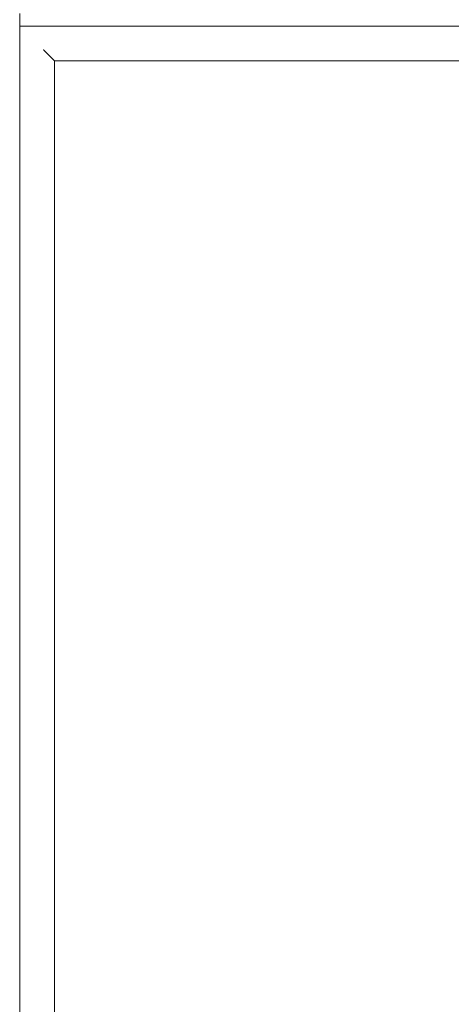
# Model space of a CAD drawing. Header units: millimetres. Extents: x -281 to 121694, y -16481 to 65128.
# Tile 240 of 256: x 20714 to 21060, y 51394 to 52184. Entities that reach past the tile are written whole.
import ezdxf

# ---------------------------------------------------------------- set-up
doc = ezdxf.new("R2010")
doc.units = ezdxf.units.MM
doc.layers.add('A--L$01A__Algemeen', color=7, linetype='Continuous', lineweight=5)
doc.layers.add('A--L82__LosseGebruikersInvent', color=1, linetype='Continuous', lineweight=5)

# ---------------------------------------------------------------- blocks, each defined once
blk = doc.blocks.new('NLRS_82_FU_UN_lab en spoel tafels_gen_kad - labtafel dxbxh 900x1200x950-V317-L_80_ 13')
at = {"layer": 'A--L$01A__Algemeen'}
blk.add_line((589.84, -262.68), (600, -262.68), dxfattribs=at)
blk = doc.blocks.new('NLRS_82_FU_UN_spoekbak_gen_kad - spoelbak dxbxh 900x1200x957-V394-L_80_ 13')
at = {"layer": 'A--L$01A__Algemeen'}
for p, q in [((600, 322.68), (-600, 322.68)), ((600, -577.32), (600, 322.68)), ((573.73, 296.41), (579.27, 301.94)), ((572, 294.68), (-572, 294.68)), ((-572, 294.68), (0, 294.68)), ((572, 294.68), (0, 294.68)), ((572, -549.32), (572, 294.68)), ((572, -549.32), (572, 294.68))]:
    blk.add_line(p, q, dxfattribs=at)
for points in [[(581.04, 303.71), (580.81, 303.49), (580.38, 303.06), (579.77, 302.45), (579.43, 302.1), (579.27, 301.94)], [(573.73, 296.41), (573.58, 296.26), (573.24, 295.91), (572.64, 295.32), (572.22, 294.89), (572, 294.68)]]:
    blk.add_open_spline(points, degree=3, dxfattribs=at)

msp = doc.modelspace()

# ---------------------------------------------------------------- block references
at = {"layer": 'A--L82__LosseGebruikersInvent'}
for name, p, rotation in [('NLRS_82_FU_UN_lab en spoel tafels_gen_kad - labtafel dxbxh 900x1200x950-V317-L_80_ 13', (20451.64, 51589.51), 90.00000000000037), ('NLRS_82_FU_UN_spoekbak_gen_kad - spoelbak dxbxh 900x1200x957-V394-L_80_ 13', (21036.99, 51579.35), 89.99999999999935)]:
    msp.add_blockref(name, p, dxfattribs=dict(at, rotation=rotation))

doc.saveas('drawing.dxf')
